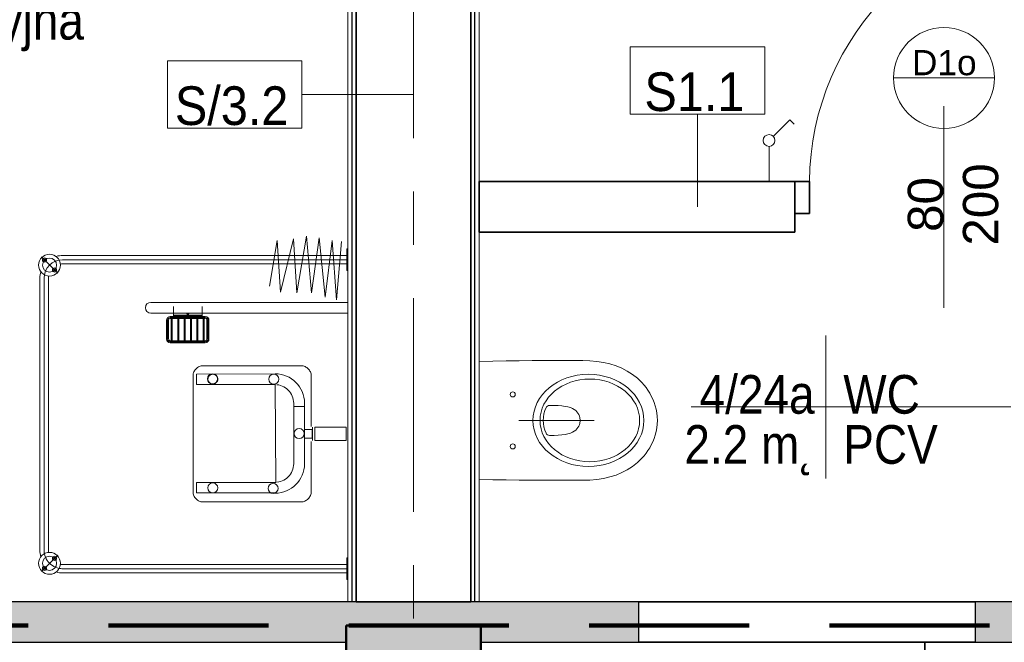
# Model space of a CAD drawing. Header units: centimetres. Extents: x 101 to 4622, y -1383 to 1498.
# Tile 19 of 68: x 1920 to 2213, y 23 to 208. Entities that reach past the tile are written whole.
import ezdxf

# ---------------------------------------------------------------- set-up
doc = ezdxf.new("R2010")
doc.units = ezdxf.units.CM
doc.linetypes.add('Długa kreska', pattern=[71.4375, 47.625, -23.8125])
doc.linetypes.add('Oś', pattern=[111.125, 63.5, -15.875, 15.875, -15.875])
for name, color, linetype, lineweight in [('A-AREA-IDEN', 2, 'Continuous', 18), ('A-DETL', 90, 'Continuous', 9), ('A-DETL-GENF', 92, 'Continuous', 18), ('A-DETL-MEDM', 33, 'Continuous', 35), ('A-DOOR', 31, 'Continuous', 25), ('A-DOOR-IDEN', 31, 'Continuous', 18), ('A-WALL', 113, 'Continuous', 25), ('A-WALL-FNSH', 113, 'Continuous', 25), ('A-WALL-IDEN', 211, 'Continuous', 18), ('A-WALL-PATT', 111, 'Continuous', 25), ('E-ELEC-EQPM', 71, 'Continuous', 18), ('P-SANR-FIXT', 6, 'Continuous', 18), ('S-COLS', 52, 'Continuous', 25), ('S-GRID', 1, 'Continuous', 18)]:
    doc.layers.add(name, color=color, linetype=linetype, lineweight=lineweight)
doc.styles.add('Arial_1', font='arial.ttf', dxfattribs={"height": 7.5})
doc.styles.add('Arial_4', font='arial.ttf', dxfattribs={"width": 0.85, "height": 11.5})
doc.styles.add('Arial_6', font='arial.ttf', dxfattribs={"width": 0.9, "height": 11.5})
doc.styles.add('Arial_7', font='arial.ttf', dxfattribs={"height": 10.5})

# ---------------------------------------------------------------- blocks, each defined once
blk = doc.blocks.new('M_Concrete-rengular-Column - 300 x 400mm-1162093-4_piętro II PT - projektowany - PPOŻ B')
at = {"layer": 'S-COLS', "lineweight": 18}
blk.add_hatch(color=254, dxfattribs=at).paths.add_polyline_path([(15, 20), (-15, 20), (-15, -20), (15, -20)], flags=0)
at = {"layer": 'S-COLS', "lineweight": 50}
for p, q in [((15, 20), (-15, 20)), ((-15, 20), (-15, -20)), ((15, -20), (15, 20)), ((-15, -20), (15, -20))]:
    blk.add_line(p, q, dxfattribs=at)
blk = doc.blocks.new('DRZWI 1S_łazienkowe - Drzwi 80-1357768-4_piętro II PT - projektowany - PPOŻ B')
at = {"layer": 'A-DETL-GENF'}
for p, q in [((-44.3, 7.5), (-44.3, -2)), ((-40, 7.5), (-44.3, 7.5)), ((-40, -2), (-40, 7.5)), ((44.3, 7.5), (40, 7.5)), ((40, 7.5), (40, -2)), ((44.3, -2), (44.3, 7.5)), ((-44.3, -2), (-40, -2)), ((40, -2), (44.3, -2))]:
    blk.add_line(p, q, dxfattribs=at)
at = {"layer": 'A-DETL-MEDM'}
for p, q in [((-40, 7.5), (-44.3, 7.5)), ((-44.3, 7.5), (-44.3, -2)), ((-40, -2), (-40, 7.5)), ((40, -2), (40, 7.5)), ((40, 7.5), (44.3, 7.5)), ((44.3, 7.5), (44.3, -2)), ((-44.3, -2), (-40, -2)), ((44.3, -2), (40, -2))]:
    blk.add_line(p, q, dxfattribs=at)
at = {"layer": 'A-DOOR'}
blk.add_line((40, 7.5), (40, 86.89), dxfattribs=at)
at = {"layer": 'A-DOOR', "lineweight": 18}
blk.add_line((0, 30), (0, -30), dxfattribs=at)
blk.add_arc((40, 6.89), 80, 90, 179.5605, dxfattribs=at)
blk = doc.blocks.new('Miska ustępowa Nova Pro - Type 1-1389267-4_piętro II PT - projektowany - PPOŻ B')
at = {"layer": 'P-SANR-FIXT'}
for p, q in [((5.26, 70.7), (4.37, 70.21)), ((6.17, 71.14), (5.26, 70.7)), ((7.14, 71.54), (6.17, 71.14)), ((8.15, 71.86), (7.14, 71.54)), ((9.18, 72.13), (8.15, 71.86)), ((10.24, 72.33), (9.18, 72.13)), ((11.35, 72.45), (10.24, 72.33)), ((12.51, 72.5), (11.35, 72.45)), ((13.65, 72.45), (12.51, 72.5)), ((14.76, 72.33), (13.65, 72.45)), ((15.82, 72.13), (14.76, 72.33)), ((16.85, 71.86), (15.82, 72.13)), ((17.86, 71.54), (16.85, 71.86)), ((18.83, 71.14), (17.86, 71.54)), ((19.74, 70.7), (18.83, 71.14)), ((20.63, 70.21), (19.74, 70.7)), ((1.27, 67.89), (-0.04, 66.56)), ((1.98, 68.53), (1.27, 67.89)), ((2.72, 69.12), (1.98, 68.53)), ((3.54, 69.69), (2.72, 69.12)), ((4.37, 70.21), (3.54, 69.69)), ((21.46, 69.69), (20.63, 70.21)), ((22.28, 69.12), (21.46, 69.69)), ((23.02, 68.53), (22.28, 69.12)), ((23.73, 67.89), (23.02, 68.53)), ((25.04, 66.56), (23.73, 67.89)), ((-1.2, 65.13), (-2.19, 63.57)), ((-0.04, 66.56), (-1.2, 65.13)), ((26.2, 65.13), (25.04, 66.56)), ((27.19, 63.57), (26.2, 65.13)), ((-3.03, 61.94), (-3.74, 60.22)), ((-2.19, 63.57), (-3.03, 61.94)), ((28.03, 61.94), (27.19, 63.57)), ((28.74, 60.22), (28.03, 61.94)), ((-3.74, 60.22), (-4.31, 58.39)), ((29.31, 58.39), (28.74, 60.22)), ((-4.73, 56.49), (-5.05, 54.52)), ((-4.31, 58.39), (-4.73, 56.49)), ((29.75, 56.49), (29.31, 58.39)), ((30.05, 54.52), (29.75, 56.49)), ((-5.05, 54.52), (-5.24, 52.47)), ((12.5, 31.27), (12.5, 53.76)), ((30.24, 52.47), (30.05, 54.52)), ((-5.24, 52.47), (-5.32, 50.35)), ((-5.32, 50.35), (-5.32, 42.86)), ((30.32, 50.35), (30.24, 52.47)), ((30.32, 42.86), (30.32, 50.35)), ((8.69, 46.65), (8.96, 47.27)), ((8.96, 47.27), (9.26, 47.81)), ((9.26, 47.81), (9.6, 48.26)), ((9.6, 48.26), (9.97, 48.6)), ((9.97, 48.6), (10.37, 48.9)), ((10.37, 48.9), (10.79, 49.14)), ((10.79, 49.14), (11.21, 49.32)), ((11.21, 49.32), (11.62, 49.44)), ((11.62, 49.44), (12.51, 49.54)), ((12.51, 49.54), (13.38, 49.44)), ((13.38, 49.44), (13.8, 49.32)), ((13.8, 49.32), (14.24, 49.14)), ((14.24, 49.14), (14.63, 48.9)), ((14.63, 48.9), (15.03, 48.6)), ((15.03, 48.6), (15.4, 48.26)), ((15.4, 48.26), (15.74, 47.81)), ((15.74, 47.81), (16.04, 47.27)), ((16.04, 47.27), (16.31, 46.65)), ((8.1, 43.03), (8.2, 44.11)), ((8.2, 44.11), (8.32, 45.08)), ((8.32, 45.08), (8.47, 45.91)), ((8.47, 45.91), (8.69, 46.65)), ((16.31, 46.65), (16.53, 45.91)), ((16.53, 45.91), (16.71, 45.08)), ((16.71, 45.08), (16.83, 44.11)), ((16.83, 44.11), (16.9, 43.03)), ((-5.32, 42.86), (-5.29, 35.28)), ((8.05, 41.8), (8.1, 43.03)), ((8.05, 40.44), (8.05, 41.8)), ((16.9, 43.03), (16.95, 41.8)), ((16.95, 41.8), (16.95, 40.44)), ((30.29, 35.28), (30.32, 42.86)), ((8.1, 40.12), (8.05, 40.44)), ((8.22, 39.82), (8.1, 40.12)), ((8.42, 39.58), (8.22, 39.82)), ((8.67, 39.4), (8.42, 39.58)), ((9.6, 39.06), (8.67, 39.4)), ((10.56, 38.79), (9.6, 39.06)), ((11.53, 38.64), (10.56, 38.79)), ((12.51, 38.59), (11.53, 38.64)), ((13.47, 38.64), (12.51, 38.59)), ((14.44, 38.79), (13.47, 38.64)), ((15.4, 39.06), (14.44, 38.79)), ((16.34, 39.4), (15.4, 39.06)), ((16.58, 39.58), (16.34, 39.4)), ((16.78, 39.82), (16.58, 39.58)), ((16.93, 40.12), (16.78, 39.82)), ((16.95, 40.44), (16.93, 40.12)), ((-5.29, 35.28), (-5.24, 31.44)), ((30.27, 31.44), (30.29, 35.28)), ((-5.24, 31.44), (-5.2, 27.52)), ((30.22, 27.52), (30.27, 31.44)), ((-5.2, 27.52), (-5.15, 23.54)), ((30.15, 23.54), (30.22, 27.52)), ((-5.15, 23.54), (-5.05, 19.5)), ((30.05, 19.5), (30.15, 23.54))]:
    blk.add_line(p, q, dxfattribs=at)
for centre in [(4.76, 29.5), (20.24, 29.5)]:
    blk.add_circle(centre, 0.752, dxfattribs=at)
for centre, major_axis, ratio in [((12.5, 52.01), (0, 16.5), 0.830338), ((12.5, 52.42), (0, 14.8), 0.83084)]:
    blk.add_ellipse(centre, major_axis=major_axis, ratio=ratio, dxfattribs=at)
blk = doc.blocks.new('brodzik natryskowy dla N - Type 1-1413205-4_piętro II PT - projektowany - PPOŻ B')
at = {"layer": 'P-SANR-FIXT'}
for p, q in [((-42.55, -19.8), (-42.55, -19.5)), ((-36.05, -19.8), (-42.55, -19.8)), ((-40.55, -19.8), (-40.55, -104.3)), ((-39.3, -19.5), (-39.3, -104.3)), ((-38.05, -19.8), (-38.05, -104.3)), ((-36.05, -19.5), (-36.05, -19.8)), ((-26.61, -19.7), (-26.61, -78.1)), ((-23.41, -78.1), (-23.41, -19.7)), ((14.45, -20.02), (10.54, -20.02)), ((10.54, -20.02), (10.54, -29.29)), ((14.45, -20.02), (14.45, -29.29)), ((49.36, -19.8), (49.36, -19.5)), ((55.86, -19.8), (49.36, -19.8)), ((51.36, -19.8), (51.36, -104.3)), ((52.61, -19.5), (52.61, -104.5)), ((53.86, -19.8), (53.86, -104.3)), ((55.86, -19.5), (55.86, -19.8)), ((-27.37, -22.89), (-44.99, -24.17)), ((-44.73, -21.36), (-27.37, -22.89)), ((-28.14, -26.21), (-45.75, -28)), ((-44.99, -24.17), (-28.14, -26.21)), ((-45.75, -28), (-29.41, -30.3)), ((-29.41, -30.3), (-46.26, -31.83)), ((-46.26, -31.83), (-29.41, -34.64)), ((-7.38, -32), (-7.51, -32.25)), ((-7.23, -31.75), (-7.38, -32)), ((-7.05, -31.52), (-7.23, -31.75)), ((-6.85, -31.31), (-7.05, -31.52)), ((-6.64, -31.11), (-6.85, -31.31)), ((-6.41, -30.93), (-6.64, -31.11)), ((-6.17, -30.77), (-6.41, -30.93)), ((-5.92, -30.64), (-6.17, -30.77)), ((-5.66, -30.53), (-5.92, -30.64)), ((-5.39, -30.45), (-5.66, -30.53)), ((-5.12, -30.4), (-5.39, -30.45)), ((-4.84, -30.38), (-5.12, -30.4)), ((10.32, -30.38), (-4.84, -30.38)), ((10.54, -29.29), (14.45, -29.29)), ((14.44, -30.04), (10.55, -30.01)), ((13.8, -30.17), (11.19, -30.17)), ((11.19, -30.17), (11.19, -32.44)), ((13.8, -32.44), (13.8, -30.17)), ((30.14, -30.38), (14.73, -30.38)), ((30.36, -30.45), (30.1, -30.4)), ((30.62, -30.53), (30.14, -30.38)), ((30.87, -30.64), (30.62, -30.53)), ((31.12, -30.78), (30.87, -30.64)), ((31.36, -30.94), (31.12, -30.78)), ((31.59, -31.12), (31.36, -30.94)), ((31.81, -31.32), (31.59, -31.12)), ((32.01, -31.54), (31.81, -31.32)), ((32.19, -31.77), (32.01, -31.54)), ((32.35, -32.02), (32.19, -31.77)), ((32.49, -32.27), (32.35, -32.02)), ((-29.41, -34.64), (-45.5, -35.66)), ((-7.7, -32.78), (-7.74, -33.05)), ((-7.74, -33.05), (-7.74, -62.59)), ((-7.62, -32.51), (-7.7, -32.78)), ((-7.51, -32.25), (-7.62, -32.51)), ((-3.38, -35.57), (-2.82, -34.95)), ((-2.82, -34.95), (-2.2, -34.39)), ((-2.2, -34.39), (-1.53, -33.88)), ((-1.53, -33.88), (-0.81, -33.45)), ((-0.81, -33.45), (-0.05, -33.08)), ((-0.05, -33.08), (0.75, -32.79)), ((0.75, -32.79), (1.58, -32.57)), ((1.58, -32.57), (2.44, -32.44)), ((2.44, -32.44), (4.41, -32.39)), ((22.33, -32.44), (3.78, -32.39)), ((4.41, -32.39), (4.41, -35.62)), ((11.19, -32.44), (13.8, -32.44)), ((23.2, -32.57), (22.33, -32.44)), ((24.03, -32.79), (23.2, -32.57)), ((24.83, -33.08), (24.03, -32.79)), ((25.59, -33.45), (24.83, -33.08)), ((26.31, -33.88), (25.59, -33.45)), ((26.98, -34.39), (26.31, -33.88)), ((27.59, -34.95), (26.98, -34.39)), ((28.16, -35.57), (27.59, -34.95)), ((32.6, -32.54), (32.49, -32.27)), ((32.68, -32.81), (32.6, -32.54)), ((32.74, -33.08), (32.68, -32.81)), ((32.74, -33.36), (32.74, -33.08)), ((32.74, -62.88), (32.74, -33.36)), ((-45.5, -35.66), (-29.67, -39.5)), ((-4.98, -38.51), (-4.68, -37.72)), ((-4.68, -37.72), (-4.32, -36.95)), ((-4.32, -36.95), (-3.88, -36.24)), ((-3.88, -36.24), (-3.38, -35.57)), ((-0.87, -37.64), (-1.19, -38.06)), ((-0.51, -37.24), (-0.87, -37.64)), ((-0.12, -36.88), (-0.51, -37.24)), ((0.31, -36.56), (-0.12, -36.88)), ((0.76, -36.29), (0.31, -36.56)), ((1.25, -36.05), (0.76, -36.29)), ((1.76, -35.86), (1.25, -36.05)), ((2.29, -35.73), (1.76, -35.86)), ((2.84, -35.64), (2.29, -35.73)), ((3.4, -35.61), (2.84, -35.64)), ((4.41, -35.62), (3.4, -35.61)), ((3.78, -35.62), (21.37, -35.62)), ((21.37, -35.62), (21.94, -35.64)), ((21.94, -35.64), (22.49, -35.73)), ((22.49, -35.73), (23.02, -35.86)), ((23.02, -35.86), (23.53, -36.05)), ((23.53, -36.05), (24.01, -36.29)), ((24.01, -36.29), (24.47, -36.56)), ((24.47, -36.56), (24.89, -36.88)), ((24.89, -36.88), (25.29, -37.24)), ((25.29, -37.24), (25.65, -37.64)), ((25.65, -37.64), (25.96, -38.06)), ((28.66, -36.24), (28.16, -35.57)), ((29.09, -36.95), (28.66, -36.24)), ((29.46, -37.72), (29.09, -36.95)), ((29.75, -38.51), (29.46, -37.72)), ((-29.67, -39.5), (-44.99, -40.52)), ((-44.99, -40.52), (-31.46, -42.82)), ((-5.37, -41.1), (-5.32, -40.21)), ((-5.32, -40.21), (-5.19, -39.35)), ((-5.19, -39.35), (-4.98, -38.51)), ((26.92, -40.93), (-2.15, -41.13)), ((-2.03, -40.05), (-2.11, -40.6)), ((-1.89, -39.51), (-2.03, -40.05)), ((-1.71, -39.01), (-1.89, -39.51)), ((-1.47, -38.52), (-1.71, -39.01)), ((-1.19, -38.06), (-1.47, -38.52)), ((25.96, -38.06), (26.24, -38.52)), ((26.24, -38.52), (26.48, -39.01)), ((26.48, -39.01), (26.66, -39.51)), ((26.66, -39.51), (26.8, -40.05)), ((26.8, -40.05), (26.88, -40.6)), ((26.92, -64.53), (26.92, -40.93)), ((29.97, -39.35), (29.75, -38.51)), ((30.1, -40.21), (29.97, -39.35)), ((30.15, -41.1), (30.1, -40.21)), ((-5.29, -64.53), (-5.37, -41.1)), ((-2.15, -41.13), (-2.15, -64.53)), ((30.07, -41.13), (30.07, -64.53)), ((-4.71, -58.52), (-4.81, -58.61)), ((-4.6, -58.43), (-4.71, -58.52)), ((-4.48, -58.36), (-4.6, -58.43)), ((-4.35, -58.3), (-4.48, -58.36)), ((-4.21, -58.25), (-4.35, -58.3)), ((-4.07, -58.21), (-4.21, -58.25)), ((-3.93, -58.19), (-4.07, -58.21)), ((-3.78, -58.18), (-3.93, -58.19)), ((-3.48, -58.21), (-3.63, -58.19)), ((-3.34, -58.25), (-3.48, -58.21)), ((-3.21, -58.3), (-3.34, -58.25)), ((-3.08, -58.36), (-3.21, -58.3)), ((-2.96, -58.43), (-3.08, -58.36)), ((-2.85, -58.52), (-2.96, -58.43)), ((-2.74, -58.61), (-2.85, -58.52)), ((-21.31, -60.8), (-15.71, -60.8)), ((-21.31, -61.1), (-15.71, -61.1)), ((-21.31, -61.4), (-15.71, -61.4)), ((-5.23, -59.5), (-5.24, -59.65)), ((-5.24, -59.65), (-5.23, -59.79)), ((-5.21, -59.35), (-5.23, -59.5)), ((-5.23, -59.79), (-5.21, -59.94)), ((-5.18, -59.21), (-5.21, -59.35)), ((-5.21, -59.94), (-5.18, -60.08)), ((-5.13, -59.08), (-5.18, -59.21)), ((-5.18, -60.08), (-5.13, -60.21)), ((-5.07, -58.95), (-5.13, -59.08)), ((-5.13, -60.21), (-5.07, -60.34)), ((-4.99, -58.83), (-5.07, -58.95)), ((-5.07, -60.34), (-4.99, -60.46)), ((-4.91, -58.71), (-4.99, -58.83)), ((-4.99, -60.46), (-4.91, -60.58)), ((-4.81, -58.61), (-4.91, -58.71)), ((-4.91, -60.58), (-4.81, -60.68)), ((-4.81, -60.68), (-4.71, -60.77)), ((-4.71, -60.77), (-4.6, -60.86)), ((-4.6, -60.86), (-4.48, -60.93)), ((-4.48, -60.93), (-4.35, -60.99)), ((-4.35, -60.99), (-4.21, -61.04)), ((-4.21, -61.04), (-4.07, -61.08)), ((-4.07, -61.08), (-3.93, -61.1)), ((-3.93, -61.1), (-3.78, -61.11)), ((-3.78, -61.11), (-3.63, -61.1)), ((-3.63, -61.1), (-3.48, -61.08)), ((-3.48, -61.08), (-3.34, -61.04)), ((-3.34, -61.04), (-3.21, -60.99)), ((-3.21, -60.99), (-3.08, -60.93)), ((-3.08, -60.93), (-2.96, -60.86)), ((-2.96, -60.86), (-2.85, -60.77)), ((-2.85, -60.77), (-2.74, -60.68)), ((-2.65, -58.71), (-2.74, -58.61)), ((-2.74, -60.68), (-2.65, -60.58)), ((-2.56, -58.83), (-2.65, -58.71)), ((-2.65, -60.58), (-2.56, -60.46)), ((-2.49, -58.95), (-2.56, -58.83)), ((-2.56, -60.46), (-2.49, -60.34)), ((-2.43, -59.08), (-2.49, -58.95)), ((-2.49, -60.34), (-2.43, -60.21)), ((-2.38, -59.21), (-2.43, -59.08)), ((-2.43, -60.21), (-2.38, -60.08)), ((-2.34, -59.35), (-2.38, -59.21)), ((-2.38, -60.08), (-2.34, -59.94)), ((-2.32, -59.5), (-2.34, -59.35)), ((-2.34, -59.94), (-2.32, -59.79)), ((-2.31, -59.65), (-2.32, -59.5)), ((-2.32, -59.79), (-2.31, -59.65)), ((-22.41, -62.85), (-25.41, -62.85)), ((-22.81, -71.35), (-22.81, -62.85)), ((-22.61, -71.35), (-22.61, -62.85)), ((-22.41, -72.3), (-22.41, -61.9)), ((-22.11, -72.3), (-22.11, -61.9)), ((-21.81, -72.3), (-21.81, -61.9)), ((-21.81, -62.2), (-15.21, -62.2)), ((-21.81, -62.5), (-15.21, -62.5)), ((-21.81, -64.1), (-15.21, -64.1)), ((-15.21, -61.9), (-15.21, -72.3)), ((-14.91, -61.9), (-14.91, -72.3)), ((-14.61, -61.9), (-14.61, -72.3)), ((-7.74, -62.59), (-7.74, -62.87)), ((-7.74, -62.87), (-7.7, -63.14)), ((-7.7, -63.14), (-7.62, -63.41)), ((-7.62, -63.41), (-7.52, -63.68)), ((-7.52, -63.68), (-7.4, -63.93)), ((-7.4, -63.93), (-7.25, -64.17)), ((-7.25, -64.17), (-7.07, -64.4)), ((32.05, -64.43), (32.22, -64.21)), ((32.22, -64.21), (32.38, -63.96)), ((32.38, -63.96), (32.51, -63.71)), ((32.51, -63.71), (32.61, -63.44)), ((32.61, -63.44), (32.69, -63.17)), ((32.69, -63.17), (32.74, -62.88)), ((-21.81, -64.4), (-15.21, -64.4)), ((-21.81, -66), (-15.21, -66)), ((-21.81, -66.3), (-15.21, -66.3)), ((-7.07, -64.4), (-6.88, -64.61)), ((-6.88, -64.61), (-6.67, -64.81)), ((-6.67, -64.81), (-6.44, -64.99)), ((-6.44, -64.99), (-6.2, -65.14)), ((-6.2, -65.14), (-5.95, -65.27)), ((-5.95, -65.27), (-5.69, -65.38)), ((-5.69, -65.38), (-5.41, -65.46)), ((-5.41, -65.46), (-5.13, -65.51)), ((-2.15, -64.53), (-5.29, -64.53)), ((-5.13, -65.51), (29.82, -65.51)), ((26.92, -64.53), (30.07, -64.53)), ((29.82, -65.51), (30.1, -65.51)), ((30.1, -65.51), (30.38, -65.46)), ((30.38, -65.46), (30.65, -65.39)), ((30.65, -65.39), (30.92, -65.28)), ((30.92, -65.28), (31.17, -65.16)), ((31.17, -65.16), (31.41, -65.01)), ((31.41, -65.01), (31.64, -64.84)), ((31.64, -64.84), (31.85, -64.64)), ((31.85, -64.64), (32.05, -64.43)), ((-21.81, -67.9), (-15.21, -67.9)), ((-21.81, -68.2), (-15.21, -68.2)), ((-21.81, -69.8), (-15.21, -69.8)), ((-21.81, -70.1), (-15.21, -70.1)), ((-22.41, -71.35), (-25.41, -71.35)), ((-21.81, -71.7), (-15.21, -71.7)), ((-21.81, -72), (-15.21, -72)), ((-15.71, -72.8), (-21.31, -72.8)), ((-15.71, -73.1), (-21.31, -73.1)), ((-15.71, -73.4), (-21.31, -73.4)), ((-35.25, -105.75), (-40.13, -110.63)), ((48.56, -105.75), (53.43, -110.63)), ((47.11, -108.55), (-33.8, -108.55)), ((-33.8, -109.8), (47.11, -109.8)), ((47.11, -111.05), (-33.8, -111.05))]:
    blk.add_line(p, q, dxfattribs=at)
for centre, radius in [((12.42, -34), 1.5), ((-3.77, -41.55), 1.5), ((28.71, -41.74), 1.5), ((-3.85, -59.74), 1.5), ((28.59, -59.68), 1.5), ((-37.69, -108.19), 3.25), ((51, -108.19), 3.25), ((-37.69, -108.19), 2.1), ((-36.21, -106.7), 0.62), ((-36.21, -106.7), 0.32), ((49.51, -106.7), 0.62), ((51, -108.19), 2.1), ((49.51, -106.7), 0.32), ((-39.18, -109.67), 0.62), ((-39.18, -109.67), 0.32), ((52.48, -109.67), 0.62), ((52.48, -109.67), 0.32)]:
    blk.add_circle(centre, radius, dxfattribs=at)
for centre, radius, start, end in [((-21.31, -61.9), 1.1, 90, 180), ((-21.31, -61.9), 0.8, 90, 180), ((-21.31, -61.9), 0.5, 90, 180), ((-15.71, -61.9), 1.1, 360, 90), ((-15.71, -61.9), 0.8, 360, 90), ((-15.71, -61.9), 0.5, 360, 90), ((-21.31, -72.3), 1.1, 180, 270), ((-21.31, -72.3), 0.8, 180, 270), ((-21.31, -72.3), 0.5, 180, 270), ((-15.71, -72.3), 0.5, 270, 360), ((-15.71, -72.3), 0.8, 270, 360), ((-15.71, -72.3), 1.1, 270, 360), ((-25.01, -78.1), 1.6, 180, 360), ((-33.8, -104.3), 6.75, 180, 196.4965), ((-33.8, -104.3), 5.5, 180, 270), ((-33.8, -104.3), 4.25, 180, 188.8511), ((47.11, -104.3), 5.5, 270, 360), ((47.11, -104.3), 4.25, 351.1489, 360), ((47.11, -104.3), 6.75, 343.5035, 360), ((-33.8, -104.3), 6.75, 253.5035, 270), ((-33.8, -104.3), 4.25, 261.1489, 270), ((47.11, -104.3), 4.25, 270, 278.8511), ((47.11, -104.3), 6.75, 270, 286.4965)]:
    blk.add_arc(centre, radius, start, end, dxfattribs=at)
blk.add_ellipse((-23.14, -67.1), major_axis=(0, 0.325), ratio=0.224951, dxfattribs=at)
blk = doc.blocks.new('Przełącznik jednobiegunowy - Type 1-1452195-4_piętro II PT - projektowany - PPOŻ B')
at = {"layer": 'E-ELEC-EQPM'}
for p, q in [((13.74, 20.98), (18.68, 25.93)), ((18.68, 25.93), (19.99, 24.62)), ((12.5, 18), (12.5, 7.5))]:
    blk.add_line(p, q, dxfattribs=at)
blk.add_circle((12.5, 19.75), 1.75, dxfattribs=at)
blk = doc.blocks.new('etykieta drzwi wymiar i kategoria - etykieta drzwi 1S góra - krótka-1350610-4_piętro II PT - projektowany - PPOŻ B')
at = {"layer": 'A-DOOR-IDEN'}
for p, q in [((-0.3, 1.1984), (0.3, 1.1984)), ((0, 0), (0, 0.8984))]:
    blk.add_line(p, q, dxfattribs=at)
blk.add_circle((0, 1.1984), 0.3, dxfattribs=at)
blk = doc.blocks.new('ET sciana_AT7 - 10mm-838066-4_piętro II PT - projektowany - PPOŻ B')
at = {"layer": 'A-WALL-IDEN'}
for p, q in [((-0.4, 0.196875), (0.4, 0.196875)), ((-0.4, -0.203125), (-0.4, 0.196875)), ((0.4, 0.196875), (0.4, -0.203125)), ((-0.4, -0.203125), (0.4, -0.203125))]:
    blk.add_line(p, q, dxfattribs=at)
blk = doc.blocks.new('METKA_POMIESZCZENIA1 - Rozbudowana - bez ramki-1409110-4_piętro II PT - projektowany - PPOŻ B')
at = {"layer": 'A-AREA-IDEN'}
for p, q in [((0, 0.425), (0, 0)), ((-0.8, 0), (1.1, 0)), ((0, 0), (0, -0.425))]:
    blk.add_line(p, q, dxfattribs=at)

msp = doc.modelspace()

# ---------------------------------------------------------------- hatches: boundary and pattern name
at = {"layer": 'A-WALL-PATT'}
h = msp.add_hatch(color=9, dxfattribs=at)
h.paths.add_polyline_path([(2532.04, 22.62), (2538.04, 22.62), (2538.04, 34.62), (2204.04, 34.62), (2204.04, 22.62), (2502.04, 22.62), (2502.04, 27.62), (2532.04, 27.62)], flags=0)
h.paths.add_polyline_path([(1761.04, 22.62), (2017.04, 22.62), (2017.04, 27.62), (2057.04, 27.62), (2057.04, 22.62), (2104.04, 22.62), (2104.04, 34.62), (1761.04, 34.62)], flags=0)

# ---------------------------------------------------------------- linework, layer by layer
at = {"layer": 'A-DETL', "linetype": 'Długa kreska', "lineweight": 100}
msp.add_line((1732.04, 27.62), (2429.04, 27.62), dxfattribs=at)
at = {"layer": 'A-WALL'}
for p, q in [((2018.79, 34.62), (2018.79, 310.62)), ((2055.29, 34.62), (2055.29, 310.62)), ((2104.04, 34.62), (1761.04, 34.62)), ((2104.04, 22.62), (2104.04, 34.62)), ((2254.04, 34.62), (2204.04, 34.62)), ((2204.04, 34.62), (2204.04, 22.62)), ((1751.04, 22.62), (2017.04, 22.62)), ((2057.04, 22.62), (2104.04, 22.62)), ((2204.04, 22.62), (2426.04, 22.62))]:
    msp.add_line(p, q, dxfattribs=at)
at = {"layer": 'A-WALL', "color": 7, "lineweight": 35}
for p, q in [((2020.04, 34.62), (2020.04, 310.62)), ((2054.04, 34.62), (2054.04, 310.62)), ((2150.44, 159.62), (2056.54, 159.62)), ((2056.54, 159.62), (2056.54, 144.62)), ((2150.44, 144.62), (2150.44, 150.12)), ((2056.54, 144.62), (2150.44, 144.62)), ((2020.04, 34.62), (2054.04, 34.62)), ((2204.04, 34.62), (2104.04, 34.62)), ((2204.04, 22.62), (2104.04, 22.62)), ((2189.04, 22.62), (2189.04, -285.38))]:
    msp.add_line(p, q, dxfattribs=at)
at = {"layer": 'A-WALL-FNSH', "color": 250, "lineweight": 18}
for p, q in [((2017.54, 310.62), (2017.54, 34.62)), ((2056.54, 34.62), (2056.54, 310.62))]:
    msp.add_line(p, q, dxfattribs=at)
at = {"layer": 'A-WALL-IDEN'}
for p, q in [((2037.04, 185.56), (2003.87, 185.56)), ((2121.46, 152.12), (2121.46, 179.72))]:
    msp.add_line(p, q, dxfattribs=at)
at = {"layer": 'S-GRID', "linetype": 'Oś'}
msp.add_line((2037.04, -1383.2), (2037.04, 1438.12), dxfattribs=at)

# ---------------------------------------------------------------- block references
at = {"layer": 'A-AREA-IDEN', "xscale": 49.99999999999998, "yscale": 49.99999999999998, "zscale": 49.99999999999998}
msp.add_blockref('METKA_POMIESZCZENIA1 - Rozbudowana - bez ramki-1409110-4_piętro II PT - projektowany - PPOŻ B', (2159.59, 92.64), dxfattribs=at)
at = {"layer": 'A-DOOR'}
msp.add_blockref('DRZWI 1S_łazienkowe - Drzwi 80-1357768-4_piętro II PT - projektowany - PPOŻ B', (2194.74, 152.12), dxfattribs=at)
at = {"layer": 'A-DOOR-IDEN', "xscale": 49.99999999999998, "yscale": 49.99999999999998, "zscale": 49.99999999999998}
msp.add_blockref('etykieta drzwi wymiar i kategoria - etykieta drzwi 1S góra - krótka-1350610-4_piętro II PT - projektowany - PPOŻ B', (2194.74, 130.55), dxfattribs=at)
at = {"layer": 'A-WALL-IDEN', "xscale": 49.99999999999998, "yscale": 49.99999999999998, "zscale": 49.99999999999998}
for p in [(2121.46, 189.87), (1983.87, 185.72)]:
    msp.add_blockref('ET sciana_AT7 - 10mm-838066-4_piętro II PT - projektowany - PPOŻ B', p, dxfattribs=at)
at = {"layer": 'E-ELEC-EQPM'}
msp.add_blockref('Przełącznik jednobiegunowy - Type 1-1452195-4_piętro II PT - projektowany - PPOŻ B', (2130.24, 152.12), dxfattribs=at)
at = {"layer": 'P-SANR-FIXT', "rotation": 269.9999999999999}
for name, p in [('brodzik natryskowy dla N - Type 1-1413205-4_piętro II PT - projektowany - PPOŻ B', (2037.04, 97.12)), ('Miska ustępowa Nova Pro - Type 1-1389267-4_piętro II PT - projektowany - PPOŻ B', (2037.04, 101.12))]:
    msp.add_blockref(name, p, dxfattribs=at)
at = {"layer": 'S-COLS', "lineweight": 18, "rotation": 270.0000000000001}
msp.add_blockref('M_Concrete-rengular-Column - 300 x 400mm-1162093-4_piętro II PT - projektowany - PPOŻ B', (2037.04, 12.62), dxfattribs=at)

# ---------------------------------------------------------------- texts
at = {"layer": 'A-AREA-IDEN', "char_height": 11.5, "line_spacing_factor": 0.936439, "style": 'Arial_4'}
for s, insert, width, attachment_point in [('\\pt42.49997,84.99995,127.50004,170.00002,212.49999,254.99996,297.50005,340.00003,382.5,424.99998,467.49995,510.00004,552.50002,594.99999,637.49997,679.99994,722.50003,765.00001,807.49998,849.99996,892.50005,935.00002,977.5,1019.99998,1062.49995,1105.00004,1147.50002,1189.99999,1232.49997,1275.00006,1317.50003,1360.00001;Łazieka\\Pdekontaminacyjna', (1828.99, 198.4), 109.0975, 7), ('\\pxqr,t3.69565,7.3913,11.08696,14.78261,18.47826,22.17391,25.86957,29.56522,33.26087,36.95652,40.65217,44.34783,48.04348,51.73913,55.43478,59.13043,62.82609,66.52174,70.21739,73.91304,77.6087,81.30435,85,88.69565,92.3913,96.08696,99.78261,103.47826,107.17391,110.86957,114.56522,118.26087;{4/24a}', (2156.27, 90.45), 34, 9), ('\\pxt3.69565,7.3913,11.08696,14.78261,18.47826,22.17391,25.86957,29.56522,33.26087,36.95652,40.65217,44.34783,48.04348,51.73913,55.43478,59.13043,62.82609,66.52174,70.21739,73.91304,77.6087,81.30435,85,88.69565,92.3913,96.08696,99.78261,103.47826,107.17391,110.86957,114.56522,118.26087;{WC}', (2164.81, 90.45), 23.63, 7), ('\\pt42.49997,84.99995,127.50004,170.00002,212.49999,254.99996,297.50005,340.00003,382.5,424.99998,467.49995,510.00004,552.50002,594.99999,637.49997,679.99994,722.50003,765.00001,807.49998,849.99996,892.50005,935.00002,977.5,1019.99998,1062.49995,1105.00004,1147.50002,1189.99999,1232.49997,1275.00006,1317.50003,1360.00001;2.2 m˛', (2156.27, 87.22), 38.25, 3), ('\\pxt3.69565,7.3913,11.08696,14.78261,18.47826,22.17391,25.86957,29.56522,33.26087,36.95652,40.65217,44.34783,48.04348,51.73913,55.43478,59.13043,62.82609,66.52174,70.21739,73.91304,77.6087,81.30435,85,88.69565,92.3913,96.08696,99.78261,103.47826,107.17391,110.86957,114.56522,118.26087;{PCV}', (2164.81, 87.22), 28.135, 1)]:
    msp.add_mtext(s, dxfattribs=dict(at, insert=insert, width=width, attachment_point=attachment_point))
at = {"layer": 'A-DOOR-IDEN', "insert": (2194.83, 194.97), "char_height": 7.5, "width": 19.5, "attachment_point": 5, "line_spacing_factor": 0.936439, "style": 'Arial_1'}
msp.add_mtext('\\pxqc,t8.46667,16.93333,25.4,33.86667,42.33333,50.8,59.26667,67.73333,76.2,84.66667,93.13333,101.6,110.06667,118.53333,127,135.46667,143.93333,152.4,160.86667,169.33333,177.8,186.26667,194.73333,203.2,211.66667,220.13333,228.6,237.06667,245.53333,254,262.46667,270.93333;{D1o}', dxfattribs=at)
at = {"layer": 'A-DOOR-IDEN', "insert": (2197.5, 152.83), "char_height": 10.5, "width": 25.15, "attachment_point": 5, "rotation": 90, "line_spacing_factor": 0.936439, "style": 'Arial_7'}
msp.add_mtext('\\pxqc,t6.04762,12.09524,18.14286,24.19048,30.2381,36.28571,42.33333,48.38095,54.42857,60.47619,66.52381,72.57143,78.61905,84.66667,90.71429,96.7619,102.80952,108.85714,114.90476,120.95238,127,133.04762,139.09524,145.14286,151.19048,157.2381,163.28571,169.33333,175.38095,181.42857,187.47619,193.52381;{80\\P200}', dxfattribs=at)
at = {"layer": 'A-WALL-IDEN', "char_height": 11.5, "attachment_point": 5, "line_spacing_factor": 0.936439, "style": 'Arial_6'}
for s, insert, width in [('\\pxqc,t4.96957,9.93913,14.9087,19.87826,24.84783,29.81739,34.78696,39.75652,44.72609,49.69565,54.66522,59.63478,64.60435,69.57391,74.54348,79.51304,84.48261,89.45217,94.42174,99.3913,104.36087,109.33043,114.3,119.26957,124.23913,129.2087,134.17826,139.14783,144.11739,149.08696,154.05652,159.02609;{S1.1}', (2120.55, 186.29), 29.79), ('\\pxqc,t4.96957,9.93913,14.9087,19.87826,24.84783,29.81739,34.78696,39.75652,44.72609,49.69565,54.66522,59.63478,64.60435,69.57391,74.54348,79.51304,84.48261,89.45217,94.42174,99.3913,104.36087,109.33043,114.3,119.26957,124.23913,129.2087,134.17826,139.14783,144.11739,149.08696,154.05652,159.02609;{S/3.2}', (1982.97, 182.14), 33.66)]:
    msp.add_mtext(s, dxfattribs=dict(at, insert=insert, width=width))

doc.saveas('drawing.dxf')
